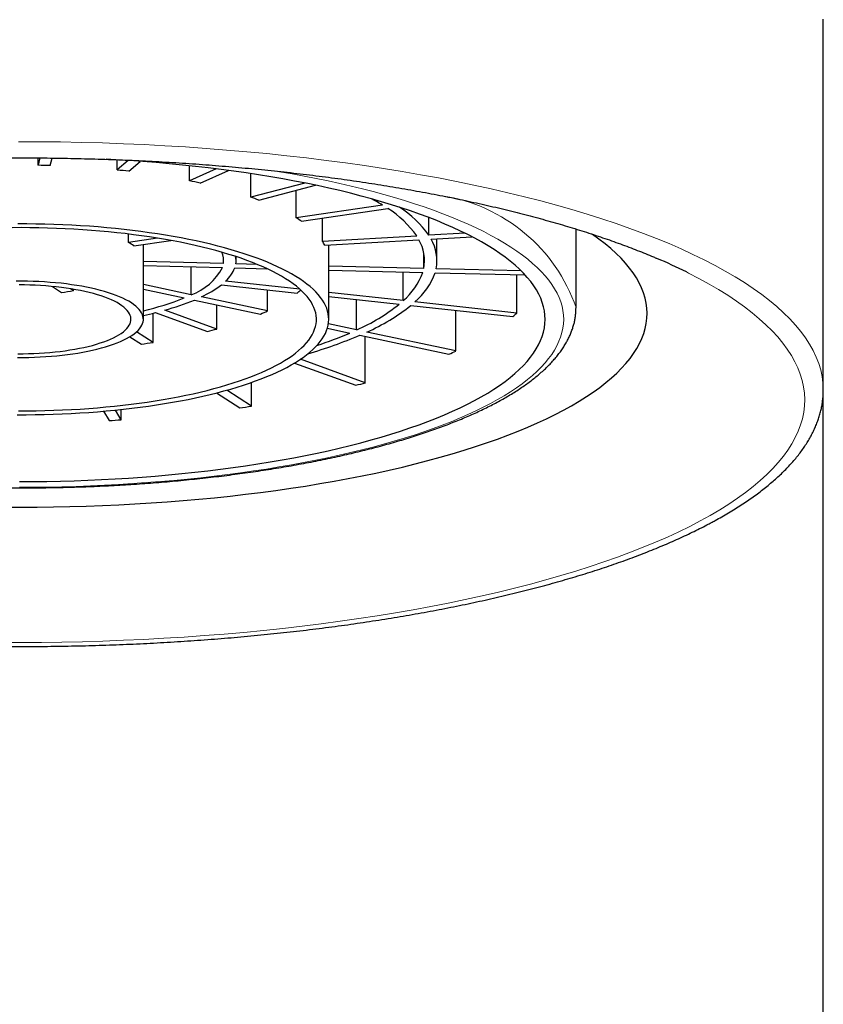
# Model space of a CAD drawing. Header units: millimetres. Extents: x 8 to 837, y 12 to 852.
# Tile 21 of 28: x 408 to 421, y 734 to 750. Entities that reach past the tile are written whole.
import ezdxf

# ---------------------------------------------------------------- set-up
doc = ezdxf.new("R2010")
doc.units = ezdxf.units.MM

msp = doc.modelspace()

# ---------------------------------------------------------------- linework, layer by layer
at = {"color": 7, "linetype": 'Continuous', "lineweight": 30}
for p, q in [((420.558, 743.896), (420.558, 749.888)), ((407.885, 747.65), (407.854, 747.531)), ((407.854, 747.531), (407.854, 747.65)), ((408.053, 747.526), (408.085, 747.648)), ((409.136, 747.455), (409.136, 747.618)), ((409.311, 747.607), (409.136, 747.455)), ((409.324, 747.434), (409.508, 747.594)), ((410.305, 747.279), (410.305, 747.523)), ((410.737, 747.473), (410.305, 747.279)), ((410.48, 747.242), (410.937, 747.448)), ((411.297, 747.014), (411.297, 747.396)), ((412.168, 747.244), (411.297, 747.014)), ((411.426, 746.967), (412.342, 747.209)), ((412.028, 746.68), (412.028, 747.126)), ((413.428, 746.886), (412.028, 746.68)), ((412.114, 746.625), (413.514, 746.831)), ((412.456, 746.299), (412.456, 746.675)), ((414.177, 746.397), (414.177, 746.685)), ((416.558, 745.228), (416.558, 746.499)), ((409.318, 746.282), (409.318, 746.417)), ((409.788, 746.351), (409.318, 746.282)), ((409.404, 746.226), (410.002, 746.314)), ((413.98, 746.386), (412.456, 746.299)), ((412.492, 746.238), (414.016, 746.325)), ((414.763, 746.431), (414.177, 746.397)), ((414.213, 746.337), (414.874, 746.374)), ((414.308, 745.988), (414.308, 746.342)), ((409.558, 745.037), (409.558, 746.248)), ((412.558, 745.037), (412.558, 746.242)), ((414.095, 745.861), (414.095, 746.116)), ((410.854, 745.94), (409.558, 745.972)), ((410.854, 745.94), (410.854, 746.037)), ((411.058, 745.988), (411.058, 746.052)), ((409.558, 745.906), (410.837, 745.875)), ((410.332, 745.436), (410.332, 745.887)), ((411.037, 745.87), (411.558, 745.857)), ((411.399, 745.927), (411.054, 745.935)), ((414.095, 745.861), (412.558, 745.898)), ((412.558, 745.833), (414.078, 745.795)), ((413.763, 745.341), (413.763, 745.803)), ((415.67, 745.822), (414.294, 745.856)), ((412.092, 745.524), (410.888, 745.656)), ((414.277, 745.791), (415.735, 745.755)), ((415.601, 745.139), (415.601, 745.758)), ((408.088, 745.569), (408.235, 745.473)), ((408.426, 745.501), (408.378, 745.532)), ((408.426, 745.501), (408.426, 745.525)), ((410.332, 745.436), (409.558, 745.601)), ((409.558, 745.525), (410.218, 745.385)), ((410.822, 745.598), (412.047, 745.463)), ((411.568, 745.173), (411.568, 745.516)), ((410.383, 745.35), (411.454, 745.122)), ((411.568, 745.173), (410.497, 745.401)), ((413.763, 745.341), (412.558, 745.473)), ((412.558, 745.407), (413.697, 745.282)), ((413.009, 744.866), (413.009, 745.358)), ((415.601, 745.139), (413.952, 745.32)), ((410.748, 744.88), (409.904, 745.186)), ((410.748, 744.88), (410.748, 745.272)), ((413.885, 745.262), (415.534, 745.081)), ((414.616, 744.525), (414.616, 745.182)), ((409.717, 744.664), (409.717, 745.137)), ((409.752, 745.146), (410.596, 744.84)), ((412.536, 744.892), (412.896, 744.815)), ((413.009, 744.866), (412.552, 744.964)), ((409.339, 744.756), (409.526, 744.635)), ((409.717, 744.664), (409.45, 744.837)), ((413.061, 744.78), (414.502, 744.474)), ((413.149, 744.01), (413.149, 744.762)), ((414.616, 744.525), (413.174, 744.831)), ((413.149, 744.01), (412.099, 744.391)), ((412.003, 744.33), (412.997, 743.97)), ((411.308, 743.631), (410.908, 743.89)), ((411.308, 743.631), (411.308, 744.015)), ((420.558, 730.249), (420.558, 743.896)), ((410.742, 743.846), (411.117, 743.603)), ((409.199, 743.411), (409.106, 743.568)), ((409.199, 743.411), (409.199, 743.578)), ((408.913, 743.55), (409.003, 743.4))]:
    msp.add_line(p, q, dxfattribs=at)
at = {"color": 7, "linetype": 'Continuous', "lineweight": 30, "flags": 128}
for points in [[(420.558, 749.888), (420.558, 749.894)], [(407.552, 742.411), (407.775, 742.412), (407.997, 742.414), (408.219, 742.419), (408.441, 742.425), (408.662, 742.433), (408.882, 742.443), (409.101, 742.454), (409.319, 742.468), (409.537, 742.483), (409.752, 742.5), (409.966, 742.518), (410.179, 742.539), (410.39, 742.561), (410.599, 742.585), (410.805, 742.61), (411.01, 742.637), (411.212, 742.666), (411.412, 742.696), (411.609, 742.728), (411.803, 742.762), (411.994, 742.797), (412.182, 742.833), (412.368, 742.872), (412.549, 742.911), (412.728, 742.952), (412.903, 742.995), (413.074, 743.039), (413.241, 743.084), (413.405, 743.131), (413.564, 743.179), (413.72, 743.228), (413.871, 743.278), (414.018, 743.33), (414.16, 743.383), (414.298, 743.437), (414.431, 743.492), (414.56, 743.548), (414.683, 743.605), (414.802, 743.663), (414.916, 743.722), (415.025, 743.782), (415.129, 743.843), (415.227, 743.905), (415.321, 743.967), (415.409, 744.03), (415.491, 744.094), (415.568, 744.159), (415.64, 744.224), (415.706, 744.29), (415.767, 744.356), (415.822, 744.422), (415.871, 744.489), (415.915, 744.557), (415.952, 744.625), (415.984, 744.693), (416.011, 744.761), (416.031, 744.829), (416.046, 744.898), (416.055, 744.967), (416.058, 745.036), (416.055, 745.104), (416.047, 745.173), (416.032, 745.242), (416.012, 745.31), (415.986, 745.378), (415.954, 745.446), (415.917, 745.514), (415.873, 745.582), (415.824, 745.649), (415.77, 745.715), (415.71, 745.782), (415.644, 745.847), (415.572, 745.912), (415.495, 745.977), (415.413, 746.041), (415.325, 746.104), (415.232, 746.167), (415.134, 746.228), (415.031, 746.289), (414.922, 746.349), (414.808, 746.408), (414.69, 746.466), (414.566, 746.524), (414.438, 746.58), (414.305, 746.635), (414.167, 746.689), (414.025, 746.742), (413.879, 746.794), (413.728, 746.844), (413.572, 746.893), (413.413, 746.941), (413.25, 746.988), (413.083, 747.033), (412.912, 747.077), (412.737, 747.12), (412.559, 747.161), (412.377, 747.201), (412.192, 747.239), (412.004, 747.276), (411.813, 747.311), (411.619, 747.345), (411.422, 747.377), (411.223, 747.407), (411.021, 747.436), (410.816, 747.463), (410.609, 747.489), (410.401, 747.513), (410.19, 747.535), (409.978, 747.555), (409.764, 747.574), (409.548, 747.591), (409.331, 747.606), (409.113, 747.62), (408.955, 747.628)], [(407.537, 743.554), (407.68, 743.555), (407.824, 743.556), (407.967, 743.559), (408.11, 743.564), (408.252, 743.57), (408.394, 743.577), (408.535, 743.585), (408.675, 743.595), (408.814, 743.606), (408.952, 743.618), (409.089, 743.632), (409.225, 743.646), (409.359, 743.662), (409.491, 743.68), (409.621, 743.698), (409.75, 743.718), (409.877, 743.739), (410.002, 743.761), (410.124, 743.784), (410.244, 743.808), (410.362, 743.833), (410.477, 743.86), (410.59, 743.887), (410.7, 743.916), (410.807, 743.946), (410.911, 743.976), (411.013, 744.008), (411.111, 744.04), (411.206, 744.073), (411.297, 744.107), (411.386, 744.142), (411.471, 744.178), (411.552, 744.215), (411.63, 744.252), (411.704, 744.29), (411.775, 744.329), (411.841, 744.368), (411.904, 744.408), (411.963, 744.448), (412.018, 744.489), (412.069, 744.531), (412.116, 744.573), (412.159, 744.615), (412.198, 744.658), (412.233, 744.701), (412.263, 744.744), (412.29, 744.788), (412.312, 744.832), (412.329, 744.876), (412.343, 744.92), (412.352, 744.964), (412.357, 745.009), (412.358, 745.053), (412.354, 745.097), (412.346, 745.142), (412.334, 745.186), (412.317, 745.23), (412.296, 745.274), (412.271, 745.318), (412.242, 745.361), (412.209, 745.404), (412.171, 745.447), (412.13, 745.489), (412.084, 745.531), (412.034, 745.573), (411.98, 745.614), (411.922, 745.655), (411.86, 745.695), (411.795, 745.734), (411.725, 745.773), (411.652, 745.811), (411.576, 745.849), (411.495, 745.886), (411.411, 745.922), (411.324, 745.957), (411.233, 745.991), (411.139, 746.025), (411.042, 746.058), (410.942, 746.089), (410.838, 746.12), (410.732, 746.15), (410.623, 746.179), (410.511, 746.207), (410.396, 746.233), (410.279, 746.259), (410.16, 746.284), (410.038, 746.307), (409.914, 746.33), (409.788, 746.351), (409.66, 746.371), (409.53, 746.39), (409.398, 746.407), (409.264, 746.424), (409.129, 746.439), (408.993, 746.453), (408.855, 746.465), (408.717, 746.477), (408.577, 746.487), (408.436, 746.496), (408.294, 746.503), (408.152, 746.509), (408.009, 746.514), (407.866, 746.518), (407.723, 746.52), (407.579, 746.521), (407.436, 746.52)], [(407.515, 743.492), (407.661, 743.493), (407.807, 743.494), (407.953, 743.497), (408.098, 743.501), (408.243, 743.507), (408.388, 743.514), (408.531, 743.522), (408.674, 743.531), (408.816, 743.542), (408.957, 743.554), (409.097, 743.567), (409.235, 743.582), (409.372, 743.598), (409.507, 743.615), (409.641, 743.633), (409.773, 743.652), (409.903, 743.673), (410.031, 743.695), (410.157, 743.717), (410.281, 743.741), (410.402, 743.767), (410.521, 743.793), (410.638, 743.82), (410.751, 743.848), (410.862, 743.878), (410.971, 743.908), (411.076, 743.939), (411.178, 743.972), (411.277, 744.005), (411.373, 744.039), (411.466, 744.074), (411.556, 744.109), (411.642, 744.146), (411.724, 744.183), (411.803, 744.221), (411.879, 744.26), (411.95, 744.299), (412.018, 744.339), (412.082, 744.38), (412.143, 744.421), (412.199, 744.462), (412.251, 744.505), (412.3, 744.547), (412.344, 744.59), (412.384, 744.634), (412.42, 744.677), (412.452, 744.721), (412.48, 744.766), (412.504, 744.81), (412.523, 744.855), (412.538, 744.9), (412.549, 744.945), (412.556, 744.99), (412.558, 745.035), (412.556, 745.08), (412.55, 745.126), (412.539, 745.171), (412.525, 745.216), (412.506, 745.26), (412.482, 745.305), (412.455, 745.349), (412.423, 745.393), (412.388, 745.437), (412.348, 745.481), (412.304, 745.524), (412.256, 745.566), (412.204, 745.608), (412.148, 745.65), (412.088, 745.691), (412.024, 745.732), (411.957, 745.772), (411.885, 745.811), (411.81, 745.85), (411.731, 745.888), (411.649, 745.926), (411.564, 745.962), (411.474, 745.998), (411.382, 746.033), (411.286, 746.067), (411.187, 746.1), (411.085, 746.132), (410.98, 746.164), (410.872, 746.194), (410.761, 746.224), (410.648, 746.252), (410.532, 746.279), (410.413, 746.306), (410.292, 746.331), (410.168, 746.355), (410.042, 746.378), (409.915, 746.4), (409.785, 746.421), (409.653, 746.44), (409.519, 746.459), (409.384, 746.476), (409.247, 746.492), (409.109, 746.506), (408.97, 746.52), (408.829, 746.532), (408.687, 746.543), (408.544, 746.552), (408.401, 746.56), (408.256, 746.567), (408.111, 746.573), (407.966, 746.577), (407.82, 746.58), (407.674, 746.582), (407.528, 746.582)], [(416.356, 743.567), (416.485, 743.639), (416.609, 743.712), (416.726, 743.786), (416.837, 743.86), (416.941, 743.936), (417.039, 744.012), (417.131, 744.089), (417.216, 744.167), (417.294, 744.245), (417.366, 744.324), (417.431, 744.404), (417.489, 744.484), (417.541, 744.565), (417.585, 744.646), (417.623, 744.727), (417.654, 744.808), (417.678, 744.89), (417.695, 744.972), (417.705, 745.054), (417.708, 745.136), (417.704, 745.218), (417.693, 745.3), (417.675, 745.382), (417.651, 745.464), (417.619, 745.546), (417.581, 745.627), (417.535, 745.708), (417.483, 745.788), (417.424, 745.868), (417.358, 745.948), (417.286, 746.027), (417.206, 746.105), (417.121, 746.183), (417.028, 746.26), (416.929, 746.336), (416.824, 746.412), (416.816, 746.417)], [(407.523, 744.419), (407.615, 744.42), (407.707, 744.421), (407.799, 744.424), (407.891, 744.428), (407.981, 744.433), (408.071, 744.44), (408.16, 744.448), (408.247, 744.457), (408.333, 744.468), (408.418, 744.479), (408.5, 744.492), (408.581, 744.506), (408.659, 744.521), (408.735, 744.538), (408.808, 744.555), (408.879, 744.573), (408.947, 744.593), (409.012, 744.613), (409.074, 744.634), (409.132, 744.656), (409.188, 744.679), (409.24, 744.703), (409.288, 744.727), (409.332, 744.752), (409.373, 744.778), (409.41, 744.804), (409.443, 744.831), (409.472, 744.858), (409.496, 744.885), (409.517, 744.913), (409.534, 744.941), (409.546, 744.969), (409.554, 744.998), (409.558, 745.026), (409.557, 745.055), (409.552, 745.083), (409.543, 745.112), (409.53, 745.14), (409.513, 745.168), (409.491, 745.196), (409.465, 745.223), (409.435, 745.25), (409.401, 745.277), (409.364, 745.303), (409.322, 745.329), (409.277, 745.353), (409.228, 745.378), (409.175, 745.401), (409.119, 745.424), (409.059, 745.446), (408.997, 745.467), (408.931, 745.487), (408.863, 745.506), (408.791, 745.524), (408.717, 745.541), (408.641, 745.557), (408.562, 745.572), (408.481, 745.586), (408.398, 745.598), (408.313, 745.61), (408.227, 745.62), (408.139, 745.629), (408.05, 745.636), (407.96, 745.643), (407.869, 745.648), (407.778, 745.652), (407.685, 745.654), (407.593, 745.655), (407.501, 745.655)], [(407.525, 744.481), (407.613, 744.481), (407.7, 744.483), (407.787, 744.486), (407.874, 744.49), (407.96, 744.495), (408.045, 744.502), (408.129, 744.51), (408.211, 744.519), (408.292, 744.529), (408.371, 744.541), (408.448, 744.554), (408.523, 744.568), (408.596, 744.583), (408.667, 744.599), (408.734, 744.616), (408.799, 744.635), (408.861, 744.654), (408.92, 744.674), (408.976, 744.695), (409.028, 744.716), (409.077, 744.739), (409.122, 744.762), (409.164, 744.786), (409.201, 744.81), (409.235, 744.835), (409.265, 744.861), (409.291, 744.887), (409.312, 744.913), (409.33, 744.94), (409.343, 744.966), (409.352, 744.993), (409.357, 745.02), (409.358, 745.047), (409.354, 745.075), (409.346, 745.101), (409.334, 745.128), (409.317, 745.155), (409.297, 745.181), (409.272, 745.207), (409.243, 745.233), (409.21, 745.258), (409.174, 745.283), (409.133, 745.307), (409.089, 745.33), (409.041, 745.353), (408.989, 745.375), (408.935, 745.396), (408.876, 745.416), (408.815, 745.435), (408.751, 745.454), (408.684, 745.471), (408.614, 745.488), (408.542, 745.503), (408.468, 745.517), (408.391, 745.53), (408.312, 745.542), (408.232, 745.553), (408.15, 745.563), (408.066, 745.571), (407.981, 745.578), (407.896, 745.584), (407.809, 745.588), (407.722, 745.591), (407.635, 745.593), (407.547, 745.594)], [(420.558, 743.869), (420.558, 743.902), (420.558, 743.922)], [(407.308, 741.996), (407.573, 741.995), (407.839, 741.996), (408.105, 742), (408.37, 742.005), (408.634, 742.013), (408.898, 742.022), (409.161, 742.034), (409.423, 742.048), (409.683, 742.065), (409.942, 742.083), (410.2, 742.103), (410.456, 742.126), (410.709, 742.15), (410.961, 742.177), (411.21, 742.205), (411.456, 742.236), (411.7, 742.268), (411.942, 742.303), (412.18, 742.339), (412.415, 742.377), (412.646, 742.418), (412.874, 742.46), (413.099, 742.504), (413.32, 742.549), (413.536, 742.597), (413.749, 742.646), (413.958, 742.697), (414.162, 742.75), (414.361, 742.804), (414.556, 742.86), (414.746, 742.917), (414.931, 742.976), (415.111, 743.036), (415.286, 743.098), (415.456, 743.161), (415.62, 743.226), (415.779, 743.292), (415.932, 743.359), (416.079, 743.427), (416.22, 743.497), (416.356, 743.567)]]:
    msp.add_lwpolyline(points, dxfattribs=at)
at = {"color": 8, "linetype": 'Continuous', "lineweight": 0, "flags": 128}
for points in [[(420.558, 743.922), (420.553, 744.007), (420.539, 744.112), (420.516, 744.217), (420.485, 744.322), (420.444, 744.426), (420.395, 744.531), (420.337, 744.634), (420.27, 744.737), (420.194, 744.84), (420.11, 744.942), (420.017, 745.043), (419.915, 745.143), (419.806, 745.243), (419.687, 745.341), (419.561, 745.439), (419.426, 745.536), (419.283, 745.631), (419.132, 745.725), (418.973, 745.818), (418.806, 745.91), (418.632, 746), (418.45, 746.089), (418.26, 746.176), (418.063, 746.262), (417.859, 746.346), (417.648, 746.429), (417.43, 746.51), (417.205, 746.589), (416.974, 746.666), (416.736, 746.741), (416.492, 746.814), (416.242, 746.886), (415.986, 746.955), (415.724, 747.022), (415.456, 747.087), (415.183, 747.15), (414.905, 747.21), (414.622, 747.269), (414.333, 747.325), (414.041, 747.378), (413.744, 747.429), (413.442, 747.478), (413.137, 747.525), (412.827, 747.568), (412.514, 747.61), (412.198, 747.649), (411.879, 747.685), (411.556, 747.719), (411.231, 747.75), (410.903, 747.778), (410.573, 747.804), (410.241, 747.827), (409.907, 747.847), (409.572, 747.865), (409.235, 747.88), (408.897, 747.892), (408.558, 747.901), (408.218, 747.908), (407.878, 747.912), (407.538, 747.913)], [(407.552, 742.318), (407.782, 742.319), (408.012, 742.322), (408.242, 742.326), (408.472, 742.333), (408.701, 742.341), (408.929, 742.351), (409.156, 742.363), (409.382, 742.377), (409.606, 742.393), (409.83, 742.41), (410.051, 742.429), (410.272, 742.45), (410.49, 742.473), (410.706, 742.498), (410.92, 742.524), (411.132, 742.552), (411.341, 742.582), (411.548, 742.614), (411.752, 742.647), (411.953, 742.681), (412.151, 742.718), (412.346, 742.756), (412.537, 742.795), (412.726, 742.836), (412.91, 742.879), (413.091, 742.923), (413.268, 742.968), (413.442, 743.015), (413.611, 743.063), (413.776, 743.113), (413.937, 743.164), (414.094, 743.216), (414.246, 743.27), (414.393, 743.325), (414.536, 743.38), (414.674, 743.437), (414.807, 743.496), (414.935, 743.555), (415.058, 743.615), (415.176, 743.676), (415.289, 743.738), (415.396, 743.801), (415.498, 743.865), (415.595, 743.93), (415.686, 743.995), (415.771, 744.061), (415.851, 744.128), (415.925, 744.195), (415.994, 744.263), (416.056, 744.332), (416.113, 744.401), (416.164, 744.47), (416.209, 744.54), (416.249, 744.61), (416.282, 744.681), (416.309, 744.751), (416.33, 744.822), (416.346, 744.893), (416.355, 744.964), (416.358, 745.035), (416.355, 745.107), (416.346, 745.178), (416.331, 745.249), (416.31, 745.32), (416.283, 745.39), (416.251, 745.461), (416.212, 745.531), (416.167, 745.601), (416.116, 745.67), (416.06, 745.739), (415.997, 745.808), (415.929, 745.876), (415.855, 745.943), (415.776, 746.01), (415.69, 746.076), (415.6, 746.142), (415.503, 746.206), (415.402, 746.27), (415.294, 746.333), (415.182, 746.395), (415.064, 746.457), (414.942, 746.517), (414.814, 746.576), (414.681, 746.634), (414.543, 746.691), (414.401, 746.747), (414.253, 746.802), (414.102, 746.856), (413.945, 746.908), (413.785, 746.959), (413.62, 747.009), (413.451, 747.057), (413.278, 747.104), (413.101, 747.149), (412.92, 747.194), (412.735, 747.236), (412.547, 747.277), (412.356, 747.317), (412.161, 747.355), (411.963, 747.391), (411.762, 747.426), (411.675, 747.441)], [(418.566, 741.774), (418.728, 741.864), (418.882, 741.955), (419.029, 742.047), (419.168, 742.141), (419.299, 742.235), (419.421, 742.331), (419.536, 742.427), (419.642, 742.524), (419.74, 742.622), (419.83, 742.721), (419.912, 742.821), (419.984, 742.921), (420.049, 743.022), (420.105, 743.123), (420.152, 743.225), (420.19, 743.327), (420.22, 743.429), (420.242, 743.532), (420.254, 743.635), (420.258, 743.737), (420.253, 743.84), (420.239, 743.943), (420.217, 744.045), (420.186, 744.148), (420.147, 744.25), (420.099, 744.351), (420.042, 744.452), (419.976, 744.553), (419.902, 744.653), (419.82, 744.753), (419.729, 744.852), (419.63, 744.95), (419.523, 745.047), (419.407, 745.143), (419.284, 745.239), (419.152, 745.333), (419.012, 745.426), (418.865, 745.518), (418.71, 745.609), (418.547, 745.699), (418.376, 745.787), (418.343, 745.804)], [(407.245, 739.808), (407.577, 739.807), (407.91, 739.808), (408.242, 739.813), (408.574, 739.819), (408.905, 739.829), (409.235, 739.841), (409.564, 739.856), (409.891, 739.874), (410.217, 739.894), (410.542, 739.917), (410.864, 739.942), (411.183, 739.97), (411.501, 740.001), (411.816, 740.034), (412.127, 740.07), (412.436, 740.108), (412.741, 740.149), (413.043, 740.192), (413.341, 740.237), (413.635, 740.285), (413.925, 740.336), (414.21, 740.388), (414.491, 740.443), (414.767, 740.5), (415.038, 740.56), (415.305, 740.621), (415.565, 740.685), (415.821, 740.751), (416.07, 740.819), (416.314, 740.889), (416.552, 740.961), (416.784, 741.034), (417.009, 741.11), (417.228, 741.187), (417.44, 741.266), (417.645, 741.347), (417.844, 741.429), (418.035, 741.513), (418.22, 741.599), (418.397, 741.686), (418.566, 741.774)]]:
    msp.add_lwpolyline(points, dxfattribs=at)
at = {"color": 7, "linetype": 'Continuous', "lineweight": 30}
for centre, radius, start, end in [((407.56, 731.492), 16.041, 88.2384, 88.9508), ((407.727, 733.74), 13.786, 83.3475, 84.1355), ((408.382, 737.811), 9.662, 77.4618, 78.5185), ((409.55, 741.99), 5.319, 69.3403, 70.8272), ((411.619, 743.979), 3.424, 58.1085, 61.4282), ((412.629, 745.435), 1.653, 35.1355, 57.6045), ((412.788, 745.422), 1.697, 35.0732, 57.4385), ((410.886, 744.826), 2.178, 55.6673, 58.3643), ((408.888, 745.525), 0.871, 53.6411, 60.3905), ((411.858, 745.901), 0.718, 28.0313, 33.6828), ((413.433, 745.988), 0.674, 349.0977, 30.0522), ((413.613, 745.988), 0.694, 349.0153, 30.1302), ((410.525, 745.988), 0.332, 351.7267, 23.9292), ((410.72, 745.988), 0.338, 350.9541, 11.2862), ((414.143, 737.329), 9.458, 63.639, 66.8124), ((410.012, 746.315), 0.936, 289.995, 331.9291), ((410.508, 746.078), 0.568, 312.0039, 338.537), ((413.081, 746.149), 1.058, 310.1796, 340.4704), ((413.249, 746.154), 1.091, 310.1195, 340.5342), ((407.687, 749.86), 4.421, 277.1243, 279.6265), ((409.787, 746.94), 1.695, 294.7561, 307.6296), ((411.183, 746.523), 1.367, 309.1798, 312.3623), ((408.62, 749.312), 4.24, 282.7821, 292.147), ((408.849, 749.047), 4.003, 285.293, 292.5426), ((409.984, 748.548), 3.728, 293.2231, 295.1334), ((411.734, 747.749), 3.152, 293.8734, 308.5123), ((411.861, 747.802), 3.248, 293.8444, 308.5413), ((408.237, 751.251), 6.291, 282.1255, 283.9413), ((413.993, 746.919), 2.399, 309.988, 312.1064), ((408.744, 752.176), 7.566, 284.1691, 285.3609), ((410.172, 751.537), 7.348, 286.1962, 293.1467), ((410.333, 750.758), 6.472, 288.3186, 293.3347), ((407.903, 756.326), 11.803, 277.9034, 278.8407), ((411.855, 750.522), 6.603, 293.6389, 294.7175), ((409.659, 756.946), 13.399, 284.4286, 285.1015), ((408.169, 764.298), 20.904, 278.1066, 278.6358), ((407.604, 769.647), 26.285, 273.0507, 273.4801)]:
    msp.add_arc(centre, radius, start, end, dxfattribs=at)
at = {"color": 8, "linetype": 'Continuous', "lineweight": 0}
msp.add_arc((413.976, 744.339), 2.73, 18.988, 81.2455, dxfattribs=at)
at = {"color": 7, "linetype": 'Continuous', "lineweight": 30}
for points, knots in [([(397.279, 746.036), (397.31, 746.049), (397.383, 746.08), (397.503, 746.129), (397.637, 746.182), (397.774, 746.234), (397.914, 746.285), (398.058, 746.336), (398.204, 746.385), (398.353, 746.435), (398.505, 746.483), (398.659, 746.531), (398.817, 746.578), (398.977, 746.624), (399.14, 746.669), (399.305, 746.713), (399.473, 746.757), (399.644, 746.799), (399.817, 746.841), (399.992, 746.882), (400.17, 746.922), (400.35, 746.961), (400.532, 746.999), (400.717, 747.036), (400.903, 747.072), (401.092, 747.107), (401.282, 747.141), (401.475, 747.174), (401.669, 747.206), (401.865, 747.237), (402.063, 747.267), (402.263, 747.295), (402.464, 747.323), (402.667, 747.35), (402.871, 747.375), (403.077, 747.4), (403.284, 747.423), (403.492, 747.446), (403.702, 747.467), (403.913, 747.487), (404.125, 747.506), (404.338, 747.524), (404.552, 747.54), (404.767, 747.556), (404.982, 747.57), (405.199, 747.584), (405.416, 747.596), (405.634, 747.607), (405.853, 747.616), (406.072, 747.625), (406.292, 747.632), (406.511, 747.638), (406.732, 747.643), (406.952, 747.647), (407.173, 747.65), (407.394, 747.651), (407.615, 747.652), (407.835, 747.651), (408.056, 747.649), (408.277, 747.645), (408.497, 747.641), (408.717, 747.635), (408.937, 747.629), (409.156, 747.621), (409.375, 747.611), (409.594, 747.601), (409.811, 747.59), (410.028, 747.577), (410.244, 747.563), (410.46, 747.548), (410.674, 747.532), (410.888, 747.515), (411.1, 747.496), (411.312, 747.477), (411.522, 747.456), (411.731, 747.434), (411.939, 747.412), (412.145, 747.388), (412.35, 747.362), (412.554, 747.336), (412.756, 747.309), (412.956, 747.281), (413.155, 747.251), (413.352, 747.221), (413.547, 747.189), (413.741, 747.157), (413.932, 747.123), (414.122, 747.089), (414.309, 747.053), (414.495, 747.017), (414.678, 746.979), (414.859, 746.941), (415.038, 746.901), (415.215, 746.861), (415.389, 746.819), (415.561, 746.777), (415.73, 746.734), (415.897, 746.69), (416.061, 746.645), (416.222, 746.6), (416.381, 746.553), (416.537, 746.506), (416.691, 746.458), (416.841, 746.409), (416.989, 746.359), (417.134, 746.309), (417.275, 746.258), (417.414, 746.206), (417.55, 746.154), (417.682, 746.101), (417.789, 746.057), (417.85, 746.031), (417.869, 746.022)], [0, 0, 0, 0, 0.00666, 0.015759, 0.024861, 0.033969, 0.04308, 0.052196, 0.061315, 0.070438, 0.079565, 0.088695, 0.097827, 0.106963, 0.116102, 0.125244, 0.134388, 0.143534, 0.152683, 0.161834, 0.170987, 0.180141, 0.189298, 0.198456, 0.207617, 0.216778, 0.225941, 0.235106, 0.244271, 0.253438, 0.262606, 0.271776, 0.280946, 0.290117, 0.299289, 0.308462, 0.317636, 0.326811, 0.335986, 0.345162, 0.354339, 0.363516, 0.372694, 0.381872, 0.39105, 0.400229, 0.409409, 0.418589, 0.427769, 0.436949, 0.44613, 0.455311, 0.464492, 0.473673, 0.482854, 0.492035, 0.501217, 0.510398, 0.519579, 0.528761, 0.537942, 0.547123, 0.556304, 0.565485, 0.574665, 0.583846, 0.593026, 0.602205, 0.611385, 0.620564, 0.629742, 0.63892, 0.648098, 0.657275, 0.666451, 0.675627, 0.684802, 0.693977, 0.70315, 0.712323, 0.721495, 0.730666, 0.739836, 0.749005, 0.758173, 0.76734, 0.776506, 0.78567, 0.794833, 0.803994, 0.813154, 0.822312, 0.831468, 0.840623, 0.849776, 0.858926, 0.868075, 0.877221, 0.886365, 0.895506, 0.904645, 0.91378, 0.922913, 0.932043, 0.941169, 0.950292, 0.959411, 0.968527, 0.977638, 0.986745, 0.995848, 1, 1, 1, 1]), ([(398.558, 745.227), (398.558, 745.215), (398.558, 745.183), (398.562, 745.129), (398.57, 745.066), (398.582, 745.003), (398.597, 744.94), (398.616, 744.878), (398.64, 744.815), (398.667, 744.753), (398.698, 744.691), (398.733, 744.629), (398.772, 744.567), (398.815, 744.506), (398.862, 744.445), (398.913, 744.384), (398.968, 744.324), (399.027, 744.264), (399.09, 744.205), (399.156, 744.147), (399.226, 744.089), (399.3, 744.032), (399.377, 743.976), (399.458, 743.92), (399.542, 743.865), (399.63, 743.811), (399.721, 743.758), (399.815, 743.706), (399.913, 743.654), (400.013, 743.603), (400.117, 743.553), (400.224, 743.504), (400.334, 743.456), (400.447, 743.409), (400.563, 743.362), (400.681, 743.316), (400.803, 743.271), (400.927, 743.227), (401.055, 743.184), (401.185, 743.142), (401.317, 743.101), (401.452, 743.06), (401.59, 743.021), (401.73, 742.982), (401.873, 742.945), (402.018, 742.908), (402.165, 742.873), (402.315, 742.838), (402.466, 742.805), (402.62, 742.772), (402.776, 742.74), (402.934, 742.71), (403.094, 742.68), (403.256, 742.652), (403.42, 742.625), (403.585, 742.598), (403.752, 742.573), (403.921, 742.549), (404.091, 742.526), (404.263, 742.504), (404.436, 742.484), (404.61, 742.464), (404.786, 742.445), (404.963, 742.428), (405.141, 742.412), (405.319, 742.397), (405.499, 742.383), (405.68, 742.37), (405.862, 742.359), (406.044, 742.348), (406.227, 742.339), (406.41, 742.331), (406.594, 742.324), (406.778, 742.319), (406.963, 742.314), (407.148, 742.311), (407.333, 742.309), (407.518, 742.308), (407.704, 742.308), (407.889, 742.31), (408.074, 742.313), (408.259, 742.317), (408.443, 742.322), (408.627, 742.328), (408.811, 742.335), (408.994, 742.344), (409.176, 742.354), (409.358, 742.365), (409.539, 742.377), (409.72, 742.391), (409.899, 742.405), (410.077, 742.421), (410.254, 742.438), (410.431, 742.456), (410.605, 742.475), (410.779, 742.495), (410.951, 742.517), (411.122, 742.539), (411.291, 742.563), (411.459, 742.587), (411.625, 742.613), (411.789, 742.64), (411.952, 742.668), (412.113, 742.697), (412.272, 742.727), (412.428, 742.758), (412.583, 742.79), (412.736, 742.824), (412.886, 742.858), (413.034, 742.893), (413.18, 742.929), (413.324, 742.966), (413.465, 743.004), (413.604, 743.043), (413.74, 743.083), (413.874, 743.124), (414.005, 743.166), (414.133, 743.208), (414.258, 743.252), (414.381, 743.296), (414.501, 743.342), (414.618, 743.388), (414.732, 743.435), (414.843, 743.483), (414.951, 743.531), (415.056, 743.581), (415.158, 743.631), (415.257, 743.682), (415.353, 743.734), (415.445, 743.787), (415.534, 743.841), (415.62, 743.895), (415.702, 743.95), (415.781, 744.006), (415.857, 744.063), (415.928, 744.121), (415.997, 744.179), (416.062, 744.238), (416.123, 744.298), (416.18, 744.359), (416.233, 744.42), (416.282, 744.482), (416.328, 744.544), (416.369, 744.607), (416.406, 744.67), (416.439, 744.733), (416.468, 744.797), (416.493, 744.86), (416.514, 744.924), (416.531, 744.988), (416.544, 745.051), (416.552, 745.115), (416.557, 745.174), (416.557, 745.211), (416.558, 745.227)], [0, 0, 0, 0, 0.003314, 0.009374, 0.015437, 0.021518, 0.027628, 0.033779, 0.039979, 0.046235, 0.052553, 0.058934, 0.065378, 0.071882, 0.078443, 0.085052, 0.091704, 0.098391, 0.105104, 0.111838, 0.118586, 0.125344, 0.132106, 0.13887, 0.145632, 0.152391, 0.159145, 0.165893, 0.172635, 0.179371, 0.1861, 0.192823, 0.19954, 0.20625, 0.212955, 0.219653, 0.226347, 0.233035, 0.239718, 0.246397, 0.253072, 0.259743, 0.266409, 0.273073, 0.279733, 0.28639, 0.293044, 0.299695, 0.306344, 0.312991, 0.319635, 0.326277, 0.332917, 0.339556, 0.346193, 0.352828, 0.359462, 0.366094, 0.372725, 0.379355, 0.385984, 0.392612, 0.399239, 0.405865, 0.412491, 0.419116, 0.425739, 0.432363, 0.438986, 0.445608, 0.45223, 0.458852, 0.465473, 0.472094, 0.478715, 0.485335, 0.491956, 0.498576, 0.505196, 0.511817, 0.518437, 0.525058, 0.531678, 0.538299, 0.54492, 0.551542, 0.558163, 0.564785, 0.571408, 0.578031, 0.584655, 0.591279, 0.597904, 0.604529, 0.611156, 0.617783, 0.624411, 0.63104, 0.637671, 0.644302, 0.650935, 0.657569, 0.664205, 0.670842, 0.677481, 0.684122, 0.690764, 0.697409, 0.704056, 0.710705, 0.717357, 0.724012, 0.730669, 0.73733, 0.743994, 0.750661, 0.757332, 0.764007, 0.770687, 0.777371, 0.78406, 0.790754, 0.797453, 0.804158, 0.810869, 0.817587, 0.824311, 0.831041, 0.837778, 0.844522, 0.851273, 0.858029, 0.864791, 0.871558, 0.878327, 0.885097, 0.891865, 0.898625, 0.905373, 0.912105, 0.918812, 0.925487, 0.932124, 0.938712, 0.945247, 0.951721, 0.958131, 0.964475, 0.970756, 0.976976, 0.983143, 0.989266, 0.995355, 1, 1, 1, 1]), ([(394.559, 743.866), (394.559, 743.854), (394.559, 743.818), (394.564, 743.757), (394.573, 743.683), (394.586, 743.61), (394.603, 743.536), (394.624, 743.462), (394.648, 743.389), (394.677, 743.316), (394.709, 743.243), (394.745, 743.17), (394.786, 743.097), (394.83, 743.024), (394.878, 742.952), (394.93, 742.88), (394.986, 742.809), (395.046, 742.737), (395.109, 742.667), (395.177, 742.596), (395.248, 742.527), (395.323, 742.457), (395.402, 742.389), (395.485, 742.321), (395.571, 742.253), (395.66, 742.186), (395.753, 742.12), (395.85, 742.055), (395.95, 741.99), (396.054, 741.926), (396.16, 741.863), (396.271, 741.8), (396.384, 741.739), (396.501, 741.678), (396.621, 741.617), (396.744, 741.558), (396.87, 741.499), (396.999, 741.441), (397.131, 741.384), (397.267, 741.327), (397.405, 741.272), (397.547, 741.217), (397.691, 741.163), (397.838, 741.11), (397.988, 741.057), (398.14, 741.006), (398.296, 740.956), (398.454, 740.906), (398.615, 740.857), (398.778, 740.809), (398.944, 740.762), (399.112, 740.716), (399.283, 740.671), (399.457, 740.627), (399.632, 740.584), (399.81, 740.542), (399.991, 740.501), (400.173, 740.46), (400.358, 740.421), (400.544, 740.383), (400.733, 740.346), (400.924, 740.31), (401.117, 740.275), (401.311, 740.24), (401.508, 740.207), (401.706, 740.176), (401.906, 740.145), (402.107, 740.115), (402.311, 740.086), (402.515, 740.059), (402.722, 740.032), (402.929, 740.007), (403.138, 739.982), (403.348, 739.959), (403.56, 739.937), (403.773, 739.916), (403.986, 739.897), (404.201, 739.878), (404.417, 739.861), (404.634, 739.845), (404.852, 739.829), (405.07, 739.816), (405.289, 739.803), (405.509, 739.791), (405.729, 739.781), (405.95, 739.772), (406.172, 739.764), (406.394, 739.757), (406.616, 739.751), (406.838, 739.747), (407.061, 739.743), (407.284, 739.741), (407.507, 739.74), (407.729, 739.741), (407.952, 739.742), (408.175, 739.745), (408.398, 739.749), (408.62, 739.754), (408.842, 739.76), (409.064, 739.768), (409.285, 739.776), (409.505, 739.786), (409.725, 739.797), (409.945, 739.809), (410.164, 739.823), (410.382, 739.837), (410.599, 739.853), (410.815, 739.87), (411.03, 739.888), (411.245, 739.907), (411.458, 739.928), (411.67, 739.949), (411.881, 739.972), (412.09, 739.995), (412.299, 740.02), (412.505, 740.046), (412.711, 740.073), (412.915, 740.101), (413.117, 740.131), (413.318, 740.161), (413.517, 740.193), (413.714, 740.225), (413.909, 740.259), (414.103, 740.293), (414.294, 740.329), (414.484, 740.366), (414.672, 740.403), (414.857, 740.442), (415.041, 740.482), (415.222, 740.523), (415.401, 740.564), (415.578, 740.607), (415.752, 740.651), (415.924, 740.695), (416.094, 740.741), (416.261, 740.787), (416.425, 740.835), (416.587, 740.883), (416.746, 740.932), (416.903, 740.982), (417.057, 741.033), (417.208, 741.085), (417.356, 741.138), (417.502, 741.191), (417.644, 741.246), (417.784, 741.301), (417.921, 741.357), (418.054, 741.414), (418.185, 741.471), (418.313, 741.53), (418.437, 741.589), (418.558, 741.649), (418.662, 741.702), (418.724, 741.735), (418.747, 741.747)], [0, 0, 0, 0, 0.002936, 0.009144, 0.015358, 0.021584, 0.02783, 0.034101, 0.040403, 0.04674, 0.053116, 0.059531, 0.065986, 0.07248, 0.079011, 0.085577, 0.092174, 0.098798, 0.105445, 0.112111, 0.118794, 0.125488, 0.132192, 0.138902, 0.145617, 0.152334, 0.159051, 0.165768, 0.172483, 0.179196, 0.185906, 0.192613, 0.199316, 0.206015, 0.212711, 0.219403, 0.226091, 0.232775, 0.239456, 0.246133, 0.252808, 0.259478, 0.266146, 0.272811, 0.279473, 0.286132, 0.292789, 0.299443, 0.306095, 0.312745, 0.319393, 0.326038, 0.332682, 0.339325, 0.345965, 0.352604, 0.359241, 0.365877, 0.372512, 0.379145, 0.385778, 0.392409, 0.399039, 0.405668, 0.412296, 0.418923, 0.425549, 0.432175, 0.438799, 0.445423, 0.452047, 0.45867, 0.465292, 0.471913, 0.478535, 0.485155, 0.491775, 0.498395, 0.505015, 0.511634, 0.518252, 0.524871, 0.531489, 0.538107, 0.544724, 0.551342, 0.557959, 0.564576, 0.571193, 0.57781, 0.584427, 0.591044, 0.59766, 0.604277, 0.610894, 0.61751, 0.624127, 0.630744, 0.637361, 0.643978, 0.650595, 0.657212, 0.66383, 0.670448, 0.677066, 0.683684, 0.690302, 0.696921, 0.70354, 0.71016, 0.71678, 0.7234, 0.730021, 0.736642, 0.743264, 0.749886, 0.756509, 0.763133, 0.769757, 0.776382, 0.783007, 0.789634, 0.796261, 0.80289, 0.809519, 0.816149, 0.82278, 0.829413, 0.836046, 0.842681, 0.849317, 0.855955, 0.862594, 0.869235, 0.875877, 0.882521, 0.889167, 0.895815, 0.902465, 0.909117, 0.915772, 0.922429, 0.929088, 0.935751, 0.942416, 0.949084, 0.955755, 0.962429, 0.969107, 0.975788, 0.982473, 0.989161, 0.995854, 1, 1, 1, 1]), ([(418.747, 741.747), (418.767, 741.758), (418.825, 741.789), (418.919, 741.842), (419.026, 741.905), (419.131, 741.968), (419.232, 742.033), (419.33, 742.098), (419.424, 742.164), (419.515, 742.23), (419.602, 742.298), (419.686, 742.366), (419.766, 742.434), (419.843, 742.503), (419.916, 742.573), (419.985, 742.644), (420.05, 742.715), (420.112, 742.786), (420.169, 742.858), (420.223, 742.931), (420.273, 743.004), (420.319, 743.077), (420.36, 743.151), (420.398, 743.225), (420.432, 743.299), (420.462, 743.373), (420.487, 743.447), (420.509, 743.521), (420.527, 743.596), (420.541, 743.67), (420.55, 743.744), (420.556, 743.809), (420.557, 743.849), (420.557, 743.865)], [0, 0, 0, 0, 0.017632, 0.051428, 0.08524, 0.119069, 0.152917, 0.18678, 0.220657, 0.254545, 0.28844, 0.322334, 0.35622, 0.390089, 0.423929, 0.457729, 0.491472, 0.525142, 0.55872, 0.592187, 0.625521, 0.658702, 0.691713, 0.724536, 0.757162, 0.789582, 0.821797, 0.853815, 0.885647, 0.917314, 0.948843, 0.980263, 1, 1, 1, 1])]:
    msp.add_open_spline(points, degree=3, knots=knots, dxfattribs=at)

doc.saveas('drawing.dxf')
